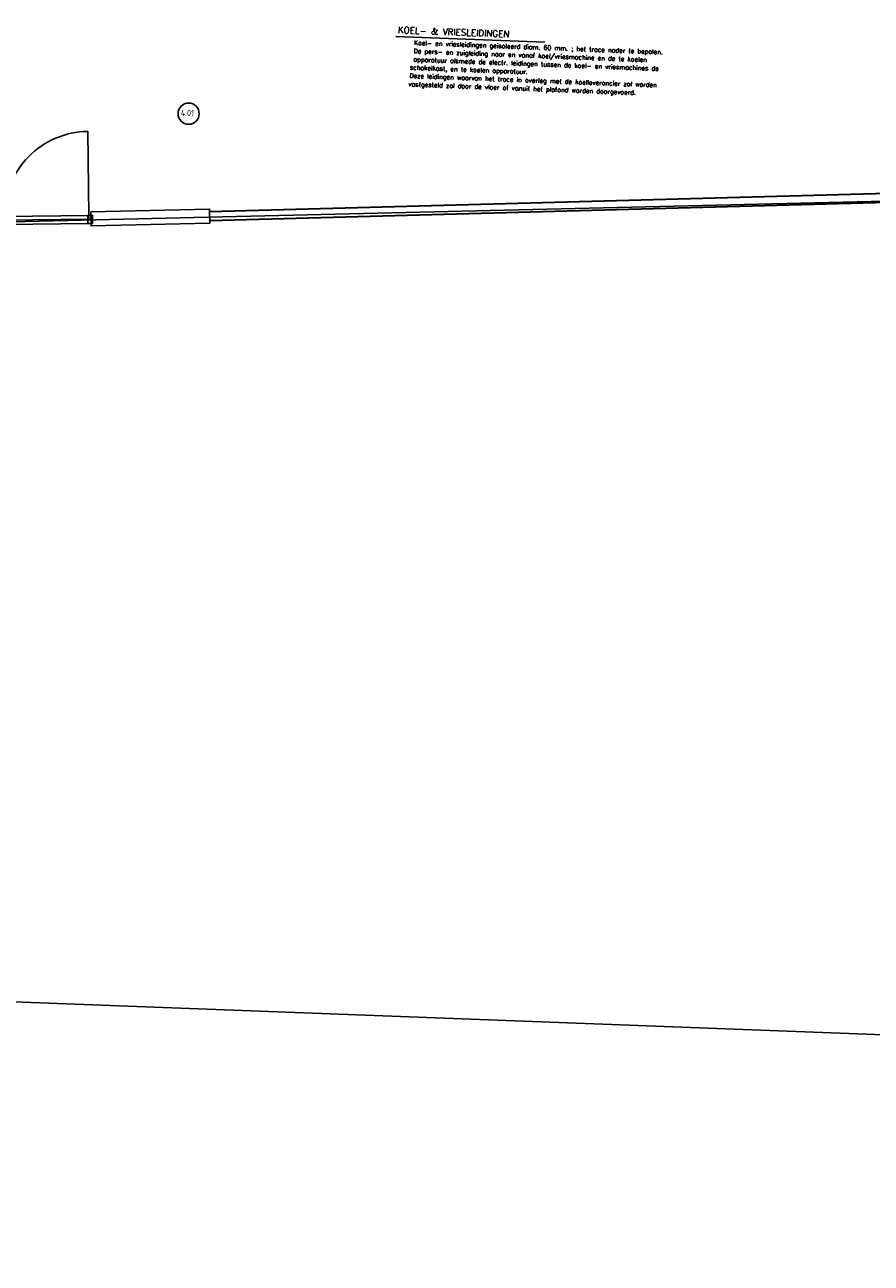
# Model space of a CAD drawing. Header units: millimetres. Extents: x 119024465 to 119292677, y 483022511 to 483148062.
# Tile 110 of 162: x 119214064 to 119223307, y 483037518 to 483051045. Entities that reach past the tile are written whole.
import ezdxf

# ---------------------------------------------------------------- set-up
doc = ezdxf.new("R2010")
doc.units = ezdxf.units.MM
doc.header["$LTSCALE"] = 100
doc.layers.get('0').update_dxf_attribs({"linetype": 'CONTINUOUS'})
doc.layers.add('(22) Binnenwanden', color=1, linetype='CONTINUOUS', lineweight=0)
for name, color, linetype in [('02---0-_2MMTEKST', 2, 'CONTINUOUS'), ('04---0-_5MMTEKST', 4, 'CONTINUOUS'), ('12', 4, 'CONTINUOUS'), ('204 tekst fdstp', 255, 'CONTINUOUS'), ('AL66----', 11, 'CONTINUOUS'), ('fdstp techniek', 254, 'CONTINUOUS'), ('LAYER22', 12, 'CONTINUOUS'), ('LAYER32', 7, 'CONTINUOUS'), ('Overlap', 8, 'CONTINUOUS')]:
    doc.layers.add(name, color=color, linetype=linetype)
doc.styles.add('BURO-012', font='iso.shx', dxfattribs={"height": 1.2})
doc.styles.add('ROMANS', font='ROMANS.SHX')

# ---------------------------------------------------------------- blocks, each defined once
blk = doc.blocks.new('32-PPRAS')
at = {"layer": 'LAYER32', "color": 2, "linetype": 'Continuous'}
blk.add_lwpolyline([(0, 90), (-50, 90), (-50, 0), (0, 0)], close=True, dxfattribs=at)
blk = doc.blocks.new('32-PPLAS')
at = {"layer": 'LAYER32', "color": 2, "linetype": 'Continuous'}
blk.add_lwpolyline([(0, 90), (50, 90), (50, 0), (0, 0)], close=True, dxfattribs=at)
blk = doc.blocks.new('deur90')
at = {"layer": 'LAYER22', "color": 2, "linetype": 'Continuous'}
for points in [[(-227, 1170), (-327, 1170)], [(-327, 200), (-227, 200)]]:
    blk.add_lwpolyline(points, dxfattribs=at)
at = {"layer": 'LAYER32', "color": 1, "linetype": 'Continuous'}
blk.add_lwpolyline([(-317, 225, -0.414214), (-1237, 1145), (-317, 1145)], format="xyb", dxfattribs=at)
for points in [[(-317, 225), (-317, 1145), (-277, 1145), (-277, 225), (-317, 225), (-317, 1145)], [(-232, 1135), (-232, 235)]]:
    blk.add_lwpolyline(points, dxfattribs=at)
at = {"layer": 'LAYER32', "yscale": -1, "rotation": 270.0000006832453}
for name, p in [('32-PPLAS', (-232, 1185)), ('32-PPRAS', (-232, 185))]:
    blk.add_blockref(name, p, dxfattribs=at)
blk = doc.blocks.new('tekst koel en vriesleiding')
at = {"layer": '04---0-_5MMTEKST'}
blk.add_line((-63, -50), (1565, -50), dxfattribs=at)
at = {"layer": '02---0-_2MMTEKST', "linetype": 'Continuous', "style": 'ROMANS'}
blk.add_text('KOEL- & VRIESLEIDINGEN', height=70, dxfattribs=at).set_placement((-42, -11))
at = {"layer": 'fdstp techniek', "linetype": 'Continuous', "ltscale": 20, "style": 'ROMANS'}
for s, p in [(' Koel- en vriesleidingen geisoleerd diam. 60 mm. ; het trace nader te bepalen.', (105, -133)), (' apparatuur alsmede de electr. leidingen tussen de koel- en vriesmachines de ', (105, -315)), (' De pers- en zuigleiding naar en vanaf koel/vriesmachine en de te koelen ', (105, -224)), ('    schakelkast, en te koelen apparatuur. ', (-46, -405)), ('    vastgesteld zal door de vloer of vanuit het plafond worden doorgevoerd.', (-54, -587)), ('    Deze leidingen waarvan het trace in overleg met de koelleverancier zal worden ', (-46, -495))]:
    blk.add_text(s, height=50, dxfattribs=at).set_placement(p)

msp = doc.modelspace()

# ---------------------------------------------------------------- linework, layer by layer
at = {"layer": '(22) Binnenwanden', "lineweight": 30}
for p, q in [((119216081.6, 483049005.8), (119225475.5, 483049260.4)), ((119216084.3, 483048905.9), (119225478.2, 483049160.5))]:
    msp.add_line(p, q, dxfattribs=at)
msp.add_line((119197264.2, 483048493.7), (119251213.2, 483049781.3))
at = {"layer": '204 tekst fdstp'}
msp.add_lwpolyline([(119162213.9, 483134050.8), (119292676.9, 483129102.6), (119289203.2, 483037518), (119158740.3, 483042466.3)], close=True, dxfattribs=at)
msp.add_circle((119215852.8, 483050073.3), 115.6, dxfattribs=at)
at = {"layer": 'Overlap'}
msp.add_lwpolyline([(119214785.1, 483049000.4), (119216081.4, 483049031.3), (119216085, 483048878.7), (119214788.7, 483048847.9)], close=True, dxfattribs=at)

# ---------------------------------------------------------------- block references
at = {"layer": '12', "rotation": 357.8278999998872}
msp.add_blockref('tekst koel en vriesleiding', (119218179.6, 483050963.1), dxfattribs=at)
at = {"layer": 'AL66----', "rotation": 270.6803733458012}
msp.add_blockref('deur90', (119213620.8, 483048629.4), dxfattribs=at)

# ---------------------------------------------------------------- texts
at = {"layer": '204 tekst fdstp', "insert": (119215769, 483050119.8), "char_height": 70, "attachment_point": 1, "rotation": 357.8279, "style": 'BURO-012'}
msp.add_mtext_dynamic_manual_height_columns('4.01', width=500.617, gutter_width=6, heights=[0], dxfattribs=at)

doc.saveas('drawing.dxf')
